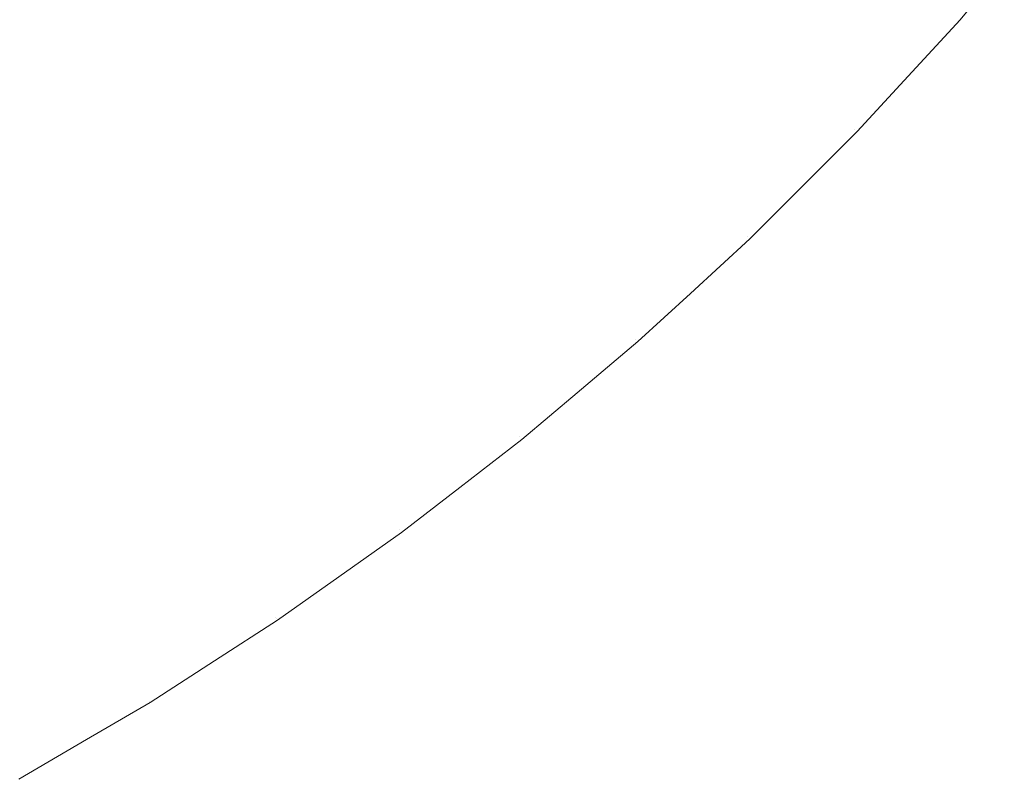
# Model space of a CAD drawing. Header units: centimetres. Extents: x -26 to 27.3, y -25.3 to -23.5.
# Tile 170 of 200: x 27.2581 to 27.2857, y -25.2472 to -25.226. Entities that reach past the tile are written whole.
import ezdxf

# ---------------------------------------------------------------- set-up
doc = ezdxf.new("R2010")
doc.units = ezdxf.units.CM
doc.header["$LTSCALE"] = 2.54
doc.layers.add('Lucido design-1', color=7, linetype='Continuous')

# ---------------------------------------------------------------- blocks, each defined once
blk = doc.blocks.new('Gruppo-4-1')
at = {"color": 7, "linetype": 'Continuous', "lineweight": 9}
for points, invisible_edges in [([(27.269007, -25.22213, -349.331997), (27.266311, -25.224605, -349.331997), (27.267664, -25.226143, -349.335655), (27.270424, -25.223608, -349.335655)], 15), ([(27.274439, -25.222267, -349.339392), (27.271732, -25.224974, -349.339392), (27.272931, -25.226224, -349.343202), (27.275689, -25.223466, -349.343202)], 15), ([(27.281252, -25.223167, -350.011411), (27.278502, -25.226162, -350.011411), (27.277588, -25.225286, -350.015332), (27.280302, -25.222331, -350.015332)], 15), ([(27.28056, -25.222558, -349.35101), (27.277836, -25.225523, -349.35101), (27.278729, -25.22638, -349.354995), (27.281489, -25.223376, -349.354995)], 15), ([(27.26608, -25.224342, -350.033928), (27.263293, -25.226692, -350.033928), (27.261929, -25.225002, -350.037403), (27.264645, -25.222712, -350.037403)], 15), ([(27.264857, -25.222953, -349.328425), (27.26213, -25.225251, -349.328425), (27.263513, -25.226964, -349.331997), (27.266311, -25.224605, -349.331997)], 15), ([(27.261929, -25.225002, -350.037403), (27.259118, -25.227174, -350.037403), (27.257744, -25.225316, -350.040783), (27.260477, -25.223204, -350.040783)], 15), ([(27.27656, -25.224301, -350.019194), (27.273766, -25.227095, -350.019194), (27.272672, -25.225954, -350.02299), (27.275419, -25.223207, -350.02299)], 15), ([(27.282081, -25.223896, -350.007438), (27.279298, -25.226925, -350.007438), (27.278502, -25.226162, -350.011411), (27.281252, -25.223167, -350.011411)], 15), ([(27.260653, -25.223421, -349.324944), (27.25791, -25.225541, -349.324944), (27.259309, -25.227432, -349.328425), (27.26213, -25.225251, -349.328425)], 15), ([(27.271472, -25.224702, -350.026716), (27.268666, -25.22728, -350.026716), (27.267421, -25.225866, -350.030363), (27.270169, -25.223342, -350.030363)], 15), ([(27.275689, -25.223466, -349.343202), (27.272931, -25.226224, -349.343202), (27.274016, -25.227356, -349.347077), (27.276822, -25.224551, -349.347077)], 15), ([(27.281489, -25.223376, -349.354995), (27.278729, -25.22638, -349.354995), (27.279502, -25.22712, -349.359025), (27.282292, -25.224083, -349.359025)], 15), ([(27.270424, -25.223608, -349.335655), (27.267664, -25.226143, -349.335655), (27.268914, -25.227562, -349.339392), (27.271732, -25.224974, -349.339392)], 15), ([(27.282786, -25.224517, -350.00342), (27.279977, -25.227575, -350.00342), (27.279298, -25.226925, -350.007438), (27.282081, -25.223896, -350.007438)], 15), ([(27.277588, -25.225286, -350.015332), (27.274751, -25.228123, -350.015332), (27.273766, -25.227095, -350.019194), (27.27656, -25.224301, -350.019194)], 15), ([(27.282292, -25.224083, -349.359025), (27.279502, -25.22712, -349.359025), (27.280152, -25.227743, -349.363092), (27.282968, -25.224677, -349.363092)], 15), ([(27.267421, -25.225866, -350.030363), (27.264569, -25.228271, -350.030363), (27.263293, -25.226692, -350.033928), (27.26608, -25.224342, -350.033928)], 15), ([(27.266311, -25.224605, -349.331997), (27.263513, -25.226964, -349.331997), (27.2648, -25.228558, -349.335655), (27.267664, -25.226143, -349.335655)], 15), ([(27.276822, -25.224551, -349.347077), (27.274016, -25.227356, -349.347077), (27.274988, -25.228371, -349.35101), (27.277836, -25.225523, -349.35101)], 15), ([(27.283367, -25.225028, -349.999363), (27.280535, -25.228111, -349.999363), (27.279977, -25.227575, -350.00342), (27.282786, -25.224517, -350.00342)], 15), ([(27.28442, -25.225955, -349.982667), (27.285658, -25.224488, -349.982667), (27.285658, -25.224488, -349.382667), (27.28442, -25.225955, -349.382667)], 10), ([(27.272672, -25.225954, -350.02299), (27.269811, -25.228582, -350.02299), (27.268666, -25.22728, -350.026716), (27.271472, -25.224702, -350.026716)], 15), ([(27.282968, -25.224677, -349.363092), (27.280152, -25.227743, -349.363092), (27.280679, -25.228248, -349.367189), (27.283516, -25.225159, -349.367189)], 15), ([(27.263293, -25.226692, -350.033928), (27.260409, -25.228921, -350.033928), (27.259118, -25.227174, -350.037403), (27.261929, -25.225002, -350.037403)], 15), ([(27.271732, -25.224974, -349.339392), (27.268914, -25.227562, -349.339392), (27.270058, -25.228862, -349.343202), (27.272931, -25.226224, -349.343202)], 15), ([(27.283821, -25.225428, -349.995273), (27.280973, -25.22853, -349.995273), (27.280535, -25.228111, -349.999363), (27.283367, -25.225028, -349.999363)], 15), ([(27.283516, -25.225159, -349.367189), (27.280679, -25.228248, -349.367189), (27.281082, -25.228634, -349.37131), (27.283935, -25.225528, -349.37131)], 15), ([(27.259118, -25.227174, -350.037403), (27.256217, -25.229226, -350.037403), (27.254923, -25.227311, -350.040783), (27.257744, -25.225316, -350.040783)], 15), ([(27.26213, -25.225251, -349.328425), (27.259309, -25.227432, -349.328425), (27.260618, -25.229203, -349.331997), (27.263513, -25.226964, -349.331997)], 15), ([(27.278502, -25.226162, -350.011411), (27.275627, -25.229037, -350.011411), (27.274751, -25.228123, -350.015332), (27.277588, -25.225286, -350.015332)], 15), ([(27.284149, -25.225717, -349.991159), (27.281288, -25.228832, -349.991159), (27.280973, -25.22853, -349.995273), (27.283821, -25.225428, -349.995273)], 15), ([(27.25791, -25.225541, -349.324944), (27.25508, -25.227543, -349.324944), (27.256397, -25.229492, -349.328425), (27.259309, -25.227432, -349.328425)], 15), ([(27.277836, -25.225523, -349.35101), (27.274988, -25.228371, -349.35101), (27.275845, -25.229264, -349.354995), (27.278729, -25.22638, -349.354995)], 15), ([(27.283935, -25.225528, -349.37131), (27.281082, -25.228634, -349.37131), (27.28136, -25.228901, -349.375446), (27.284224, -25.225783, -349.375446)], 15), ([(27.268666, -25.22728, -350.026716), (27.265752, -25.229737, -350.026716), (27.264569, -25.228271, -350.030363), (27.267421, -25.225866, -350.030363)], 15), ([(27.273766, -25.227095, -350.019194), (27.270855, -25.229768, -350.019194), (27.269811, -25.228582, -350.02299), (27.272672, -25.225954, -350.02299)], 15), ([(27.284349, -25.225893, -349.987027), (27.28148, -25.229016, -349.987027), (27.281288, -25.228832, -349.991159), (27.284149, -25.225717, -349.991159)], 15), ([(27.284224, -25.225783, -349.375446), (27.28136, -25.228901, -349.375446), (27.281514, -25.229049, -349.379592), (27.284385, -25.225924, -349.379592)], 15), ([(27.28148, -25.229016, -349.987027), (27.284349, -25.225893, -349.987027), (27.28442, -25.225955, -349.982667), (27.28286, -25.227655, -349.982667)], 11), ([(27.28286, -25.227655, -349.382667), (27.28442, -25.225955, -349.382667), (27.284385, -25.225924, -349.379592), (27.281514, -25.229049, -349.379592)], 14), ([(27.28442, -25.225955, -349.382667), (27.28286, -25.227655, -349.382667), (27.28286, -25.227655, -349.982667), (27.28442, -25.225955, -349.982667)], 10), ([(27.267664, -25.226143, -349.335655), (27.2648, -25.228558, -349.335655), (27.265988, -25.230029, -349.339392), (27.268914, -25.227562, -349.339392)], 15), ([(27.272931, -25.226224, -349.343202), (27.270058, -25.228862, -349.343202), (27.271095, -25.23004, -349.347077), (27.274016, -25.227356, -349.347077)], 15), ([(27.279298, -25.226925, -350.007438), (27.27639, -25.229833, -350.007438), (27.275627, -25.229037, -350.011411), (27.278502, -25.226162, -350.011411)], 15), ([(27.278729, -25.22638, -349.354995), (27.275845, -25.229264, -349.354995), (27.276585, -25.230037, -349.359025), (27.279502, -25.22712, -349.359025)], 15), ([(27.264569, -25.228271, -350.030363), (27.261617, -25.230553, -350.030363), (27.260409, -25.228921, -350.033928), (27.263293, -25.226692, -350.033928)], 15), ([(27.263513, -25.226964, -349.331997), (27.260618, -25.229203, -349.331997), (27.261836, -25.230849, -349.335655), (27.2648, -25.228558, -349.335655)], 15), ([(27.279977, -25.227575, -350.00342), (27.27704, -25.230512, -350.00342), (27.27639, -25.229833, -350.007438), (27.279298, -25.226925, -350.007438)], 15), ([(27.260409, -25.228921, -350.033928), (27.257434, -25.231026, -350.033928), (27.256217, -25.229226, -350.037403), (27.259118, -25.227174, -350.037403)], 15), ([(27.269811, -25.228582, -350.02299), (27.266841, -25.231086, -350.02299), (27.265752, -25.229737, -350.026716), (27.268666, -25.22728, -350.026716)], 15), ([(27.274751, -25.228123, -350.015332), (27.271796, -25.230837, -350.015332), (27.270855, -25.229768, -350.019194), (27.273766, -25.227095, -350.019194)], 15), ([(27.274016, -25.227356, -349.347077), (27.271095, -25.23004, -349.347077), (27.272023, -25.231095, -349.35101), (27.274988, -25.228371, -349.35101)], 15), ([(27.279502, -25.22712, -349.359025), (27.276585, -25.230037, -349.359025), (27.277208, -25.230687, -349.363092), (27.280152, -25.227743, -349.363092)], 15), ([(27.259309, -25.227432, -349.328425), (27.256397, -25.229492, -349.328425), (27.25763, -25.231316, -349.331997), (27.260618, -25.229203, -349.331997)], 15), ([(27.268914, -25.227562, -349.339392), (27.265988, -25.230029, -349.339392), (27.267076, -25.231376, -349.343202), (27.270058, -25.228862, -349.343202)], 15), ([(27.280535, -25.228111, -349.999363), (27.277576, -25.23107, -349.999363), (27.27704, -25.230512, -350.00342), (27.279977, -25.227575, -350.00342)], 15), ([(27.280152, -25.227743, -349.363092), (27.277208, -25.230687, -349.363092), (27.277713, -25.231214, -349.367189), (27.280679, -25.228248, -349.367189)], 15), ([(27.28286, -25.227655, -349.982667), (27.281549, -25.229082, -349.982667), (27.28148, -25.229016, -349.987027)], 10), ([(27.281514, -25.229049, -349.379592), (27.281549, -25.229082, -349.382667), (27.28286, -25.227655, -349.382667)], 9), ([(27.281549, -25.229082, -349.982667), (27.28286, -25.227655, -349.982667), (27.28286, -25.227655, -349.382667), (27.281549, -25.229082, -349.382667)], 10), ([(27.275627, -25.229037, -350.011411), (27.272632, -25.231787, -350.011411), (27.271796, -25.230837, -350.015332), (27.274751, -25.228123, -350.015332)], 15), ([(27.280973, -25.22853, -349.995273), (27.277995, -25.231508, -349.995273), (27.277576, -25.23107, -349.999363), (27.280535, -25.228111, -349.999363)], 15), ([(27.265752, -25.229737, -350.026716), (27.262737, -25.232067, -350.026716), (27.261617, -25.230553, -350.030363), (27.264569, -25.228271, -350.030363)], 15), ([(27.274988, -25.228371, -349.35101), (27.272023, -25.231095, -349.35101), (27.272841, -25.232024, -349.354995), (27.275845, -25.229264, -349.354995)], 15), ([(27.280679, -25.228248, -349.367189), (27.277713, -25.231214, -349.367189), (27.278099, -25.231616, -349.37131), (27.281082, -25.228634, -349.37131)], 15), ([(27.2648, -25.228558, -349.335655), (27.261836, -25.230849, -349.335655), (27.26296, -25.23237, -349.339392), (27.265988, -25.230029, -349.339392)], 15), ([(27.270855, -25.229768, -350.019194), (27.267834, -25.232315, -350.019194), (27.266841, -25.231086, -350.02299), (27.269811, -25.228582, -350.02299)], 15), ([(27.281288, -25.228832, -349.991159), (27.278297, -25.231823, -349.991159), (27.277995, -25.231508, -349.995273), (27.280973, -25.22853, -349.995273)], 15), ([(27.281082, -25.228634, -349.37131), (27.278099, -25.231616, -349.37131), (27.278366, -25.231895, -349.375446), (27.28136, -25.228901, -349.375446)], 15), ([(27.261617, -25.230553, -350.030363), (27.25857, -25.232707, -350.030363), (27.257434, -25.231026, -350.033928), (27.260409, -25.228921, -350.033928)], 15), ([(27.270058, -25.228862, -349.343202), (27.267076, -25.231376, -349.343202), (27.268062, -25.232597, -349.347077), (27.271095, -25.23004, -349.347077)], 15), ([(27.28148, -25.229016, -349.987027), (27.278481, -25.232015, -349.987027), (27.278297, -25.231823, -349.991159), (27.281288, -25.228832, -349.991159)], 15), ([(27.28136, -25.228901, -349.375446), (27.278366, -25.231895, -349.375446), (27.278514, -25.232049, -349.379592), (27.281514, -25.229049, -349.379592)], 15), ([(27.260618, -25.229203, -349.331997), (27.25763, -25.231316, -349.331997), (27.258777, -25.233013, -349.335655), (27.261836, -25.230849, -349.335655)], 15), ([(27.27639, -25.229833, -350.007438), (27.273361, -25.232616, -350.007438), (27.272632, -25.231787, -350.011411), (27.275627, -25.229037, -350.011411)], 15), ([(27.275845, -25.229264, -349.354995), (27.272841, -25.232024, -349.354995), (27.273548, -25.232827, -349.359025), (27.276585, -25.230037, -349.359025)], 15), ([(27.278481, -25.232015, -349.987027), (27.28148, -25.229016, -349.987027), (27.281549, -25.229082, -349.982667), (27.279933, -25.230697, -349.982667)], 11), ([(27.279933, -25.230697, -349.382667), (27.281549, -25.229082, -349.382667), (27.281514, -25.229049, -349.379592), (27.278514, -25.232049, -349.379592)], 14), ([(27.281549, -25.229082, -349.382667), (27.279933, -25.230697, -349.382667), (27.279933, -25.230697, -349.982667), (27.281549, -25.229082, -349.982667)], 10), ([(27.266841, -25.231086, -350.02299), (27.263768, -25.233461, -350.02299), (27.262737, -25.232067, -350.026716), (27.265752, -25.229737, -350.026716)], 15), ([(27.271796, -25.230837, -350.015332), (27.268729, -25.233424, -350.015332), (27.267834, -25.232315, -350.019194), (27.270855, -25.229768, -350.019194)], 15), ([(27.27704, -25.230512, -350.00342), (27.273982, -25.233321, -350.00342), (27.273361, -25.232616, -350.007438), (27.27639, -25.229833, -350.007438)], 15), ([(27.265988, -25.230029, -349.339392), (27.26296, -25.23237, -349.339392), (27.26399, -25.233762, -349.343202), (27.267076, -25.231376, -349.343202)], 15), ([(27.271095, -25.23004, -349.347077), (27.268062, -25.232597, -349.347077), (27.268944, -25.23369, -349.35101), (27.272023, -25.231095, -349.35101)], 15), ([(27.276585, -25.230037, -349.359025), (27.273548, -25.232827, -349.359025), (27.274142, -25.233503, -349.363092), (27.277208, -25.230687, -349.363092)], 15), ([(27.262737, -25.232067, -350.026716), (27.259625, -25.234268, -350.026716), (27.25857, -25.232707, -350.030363), (27.261617, -25.230553, -350.030363)], 15), ([(27.277576, -25.23107, -349.999363), (27.274493, -25.233902, -349.999363), (27.273982, -25.233321, -350.00342), (27.27704, -25.230512, -350.00342)], 15), ([(27.261836, -25.230849, -349.335655), (27.258777, -25.233013, -349.335655), (27.259836, -25.23458, -349.339392), (27.26296, -25.23237, -349.339392)], 15), ([(27.272632, -25.231787, -350.011411), (27.269524, -25.234408, -350.011411), (27.268729, -25.233424, -350.015332), (27.271796, -25.230837, -350.015332)], 15), ([(27.277208, -25.230687, -349.363092), (27.274142, -25.233503, -349.363092), (27.274624, -25.234051, -349.367189), (27.277713, -25.231214, -349.367189)], 15), ([(27.279933, -25.230697, -349.982667), (27.278547, -25.232084, -349.982667), (27.278481, -25.232015, -349.987027)], 10), ([(27.278514, -25.232049, -349.379592), (27.278547, -25.232084, -349.382667), (27.279933, -25.230697, -349.382667)], 9), ([(27.278547, -25.232084, -349.982667), (27.279933, -25.230697, -349.982667), (27.279933, -25.230697, -349.382667), (27.278547, -25.232084, -349.382667)], 10), ([(27.25857, -25.232707, -350.030363), (27.255435, -25.234731, -350.030363), (27.254371, -25.233002, -350.033928), (27.257434, -25.231026, -350.033928)], 15), ([(27.267834, -25.232315, -350.019194), (27.264707, -25.234732, -350.019194), (27.263768, -25.233461, -350.02299), (27.266841, -25.231086, -350.02299)], 15), ([(27.272023, -25.231095, -349.35101), (27.268944, -25.23369, -349.35101), (27.269722, -25.234653, -349.354995), (27.272841, -25.232024, -349.354995)], 15), ([(27.277995, -25.231508, -349.995273), (27.274893, -25.234356, -349.995273), (27.274493, -25.233902, -349.999363), (27.277576, -25.23107, -349.999363)], 15), ([(27.277713, -25.231214, -349.367189), (27.274624, -25.234051, -349.367189), (27.274993, -25.23447, -349.37131), (27.278099, -25.231616, -349.37131)], 15), ([(27.25763, -25.231316, -349.331997), (27.254555, -25.2333, -349.331997), (27.255629, -25.235044, -349.335655), (27.258777, -25.233013, -349.335655)], 15), ([(27.267076, -25.231376, -349.343202), (27.26399, -25.233762, -349.343202), (27.264923, -25.235023, -349.347077), (27.268062, -25.232597, -349.347077)], 15), ([(27.278297, -25.231823, -349.991159), (27.275182, -25.234684, -349.991159), (27.274893, -25.234356, -349.995273), (27.277995, -25.231508, -349.995273)], 15), ([(27.278099, -25.231616, -349.37131), (27.274993, -25.23447, -349.37131), (27.275248, -25.234759, -349.375446), (27.278366, -25.231895, -349.375446)], 15), ([(27.273361, -25.232616, -350.007438), (27.270217, -25.235267, -350.007438), (27.269524, -25.234408, -350.011411), (27.272632, -25.231787, -350.011411)], 15), ([(27.272841, -25.232024, -349.354995), (27.269722, -25.234653, -349.354995), (27.270394, -25.235486, -349.359025), (27.273548, -25.232827, -349.359025)], 15), ([(27.278481, -25.232015, -349.987027), (27.275358, -25.234884, -349.987027), (27.275182, -25.234684, -349.991159), (27.278297, -25.231823, -349.991159)], 15), ([(27.278366, -25.231895, -349.375446), (27.275248, -25.234759, -349.375446), (27.275389, -25.23492, -349.379592), (27.278514, -25.232049, -349.379592)], 15), ([(27.275358, -25.234884, -349.987027), (27.278481, -25.232015, -349.987027), (27.278547, -25.232084, -349.982667), (27.276885, -25.23361, -349.982667)], 11), ([(27.263768, -25.233461, -350.02299), (27.260596, -25.235705, -350.02299), (27.259625, -25.234268, -350.026716), (27.262737, -25.232067, -350.026716)], 15), ([(27.268729, -25.233424, -350.015332), (27.265554, -25.235877, -350.015332), (27.264707, -25.234732, -350.019194), (27.267834, -25.232315, -350.019194)], 15), ([(27.276885, -25.23361, -349.382667), (27.278547, -25.232084, -349.382667), (27.278514, -25.232049, -349.379592), (27.275389, -25.23492, -349.379592)], 14), ([(27.278547, -25.232084, -349.382667), (27.276885, -25.23361, -349.382667), (27.276885, -25.23361, -349.982667), (27.278547, -25.232084, -349.982667)], 10), ([(27.26296, -25.23237, -349.339392), (27.259836, -25.23458, -349.339392), (27.260805, -25.236014, -349.343202), (27.26399, -25.233762, -349.343202)], 15), ([(27.259625, -25.234268, -350.026716), (27.256423, -25.236335, -350.026716), (27.255435, -25.234731, -350.030363), (27.25857, -25.232707, -350.030363)], 15), ([(27.268062, -25.232597, -349.347077), (27.264923, -25.235023, -349.347077), (27.265758, -25.236153, -349.35101), (27.268944, -25.23369, -349.35101)], 15), ([(27.273982, -25.233321, -350.00342), (27.270807, -25.235998, -350.00342), (27.270217, -25.235267, -350.007438), (27.273361, -25.232616, -350.007438)], 15), ([(27.273548, -25.232827, -349.359025), (27.270394, -25.235486, -349.359025), (27.27096, -25.236186, -349.363092), (27.274142, -25.233503, -349.363092)], 15), ([(27.258777, -25.233013, -349.335655), (27.255629, -25.235044, -349.335655), (27.25662, -25.236655, -349.339392), (27.259836, -25.23458, -349.339392)], 15), ([(27.274493, -25.233902, -349.999363), (27.271293, -25.236599, -349.999363), (27.270807, -25.235998, -350.00342), (27.273982, -25.233321, -350.00342)], 15), ([(27.264707, -25.234732, -350.019194), (27.261481, -25.237014, -350.019194), (27.260596, -25.235705, -350.02299), (27.263768, -25.233461, -350.02299)], 15), ([(27.269524, -25.234408, -350.011411), (27.266307, -25.236895, -350.011411), (27.265554, -25.235877, -350.015332), (27.268729, -25.233424, -350.015332)], 15), ([(27.268944, -25.23369, -349.35101), (27.265758, -25.236153, -349.35101), (27.266494, -25.237148, -349.354995), (27.269722, -25.234653, -349.354995)], 15), ([(27.274142, -25.233503, -349.363092), (27.27096, -25.236186, -349.363092), (27.271418, -25.236754, -349.367189), (27.274624, -25.234051, -349.367189)], 15), ([(27.276885, -25.23361, -349.982667), (27.27542, -25.234955, -349.982667), (27.275358, -25.234884, -349.987027)], 10), ([(27.275389, -25.23492, -349.379592), (27.27542, -25.234955, -349.382667), (27.276885, -25.23361, -349.382667)], 9), ([(27.27542, -25.234955, -349.982667), (27.276885, -25.23361, -349.982667), (27.276885, -25.23361, -349.382667), (27.27542, -25.234955, -349.382667)], 10), ([(27.26399, -25.233762, -349.343202), (27.260805, -25.236014, -349.343202), (27.261684, -25.237314, -349.347077), (27.264923, -25.235023, -349.347077)], 15), ([(27.274893, -25.234356, -349.995273), (27.271674, -25.237071, -349.995273), (27.271293, -25.236599, -349.999363), (27.274493, -25.233902, -349.999363)], 15), ([(27.274624, -25.234051, -349.367189), (27.271418, -25.236754, -349.367189), (27.271769, -25.237188, -349.37131), (27.274993, -25.23447, -349.37131)], 15), ([(27.260596, -25.235705, -350.02299), (27.257332, -25.237811, -350.02299), (27.256423, -25.236335, -350.026716), (27.259625, -25.234268, -350.026716)], 15), ([(27.270217, -25.235267, -350.007438), (27.266963, -25.237782, -350.007438), (27.266307, -25.236895, -350.011411), (27.269524, -25.234408, -350.011411)], 15), ([(27.275182, -25.234684, -349.991159), (27.271948, -25.237411, -349.991159), (27.271674, -25.237071, -349.995273), (27.274893, -25.234356, -349.995273)], 15), ([(27.274993, -25.23447, -349.37131), (27.271769, -25.237188, -349.37131), (27.272011, -25.237488, -349.375446), (27.275248, -25.234759, -349.375446)], 15), ([(27.259836, -25.23458, -349.339392), (27.25662, -25.236655, -349.339392), (27.257528, -25.238129, -349.343202), (27.260805, -25.236014, -349.343202)], 15), ([(27.265554, -25.235877, -350.015332), (27.262279, -25.238194, -350.015332), (27.261481, -25.237014, -350.019194), (27.264707, -25.234732, -350.019194)], 15), ([(27.269722, -25.234653, -349.354995), (27.266494, -25.237148, -349.354995), (27.267131, -25.238008, -349.359025), (27.270394, -25.235486, -349.359025)], 15), ([(27.275358, -25.234884, -349.987027), (27.272115, -25.237618, -349.987027), (27.271948, -25.237411, -349.991159), (27.275182, -25.234684, -349.991159)], 15), ([(27.275248, -25.234759, -349.375446), (27.272011, -25.237488, -349.375446), (27.272145, -25.237655, -349.379592), (27.275389, -25.23492, -349.379592)], 15), ([(27.264923, -25.235023, -349.347077), (27.261684, -25.237314, -349.347077), (27.262471, -25.238478, -349.35101), (27.265758, -25.236153, -349.35101)], 15), ([(27.272115, -25.237618, -349.987027), (27.275358, -25.234884, -349.987027), (27.27542, -25.234955, -349.982667), (27.273719, -25.236389, -349.982667)], 11), ([(27.273719, -25.236389, -349.382667), (27.27542, -25.234955, -349.382667), (27.275389, -25.23492, -349.379592), (27.272145, -25.237655, -349.379592)], 14), ([(27.27542, -25.234955, -349.382667), (27.273719, -25.236389, -349.382667), (27.273719, -25.236389, -349.982667), (27.27542, -25.234955, -349.982667)], 10), ([(27.270807, -25.235998, -350.00342), (27.267522, -25.238537, -350.00342), (27.266963, -25.237782, -350.007438), (27.270217, -25.235267, -350.007438)], 15), ([(27.270394, -25.235486, -349.359025), (27.267131, -25.238008, -349.359025), (27.267666, -25.238732, -349.363092), (27.27096, -25.236186, -349.363092)], 15), ([(27.261481, -25.237014, -350.019194), (27.258161, -25.239157, -350.019194), (27.257332, -25.237811, -350.02299), (27.260596, -25.235705, -350.02299)], 15), ([(27.266307, -25.236895, -350.011411), (27.262987, -25.239242, -350.011411), (27.262279, -25.238194, -350.015332), (27.265554, -25.235877, -350.015332)], 15), ([(27.260805, -25.236014, -349.343202), (27.257528, -25.238129, -349.343202), (27.258351, -25.239465, -349.347077), (27.261684, -25.237314, -349.347077)], 15), ([(27.265758, -25.236153, -349.35101), (27.262471, -25.238478, -349.35101), (27.263164, -25.239504, -349.354995), (27.266494, -25.237148, -349.354995)], 15), ([(27.271293, -25.236599, -349.999363), (27.267982, -25.239159, -349.999363), (27.267522, -25.238537, -350.00342), (27.270807, -25.235998, -350.00342)], 15), ([(27.27096, -25.236186, -349.363092), (27.267666, -25.238732, -349.363092), (27.2681, -25.239319, -349.367189), (27.271418, -25.236754, -349.367189)], 15), ([(27.273719, -25.236389, -349.982667), (27.272175, -25.237692, -349.982667), (27.272115, -25.237618, -349.987027)], 10), ([(27.272145, -25.237655, -349.379592), (27.272175, -25.237692, -349.382667), (27.273719, -25.236389, -349.382667)], 9), ([(27.272175, -25.237692, -349.982667), (27.273719, -25.236389, -349.982667), (27.273719, -25.236389, -349.382667), (27.272175, -25.237692, -349.382667)], 10), ([(27.271674, -25.237071, -349.995273), (27.268342, -25.239646, -349.995273), (27.267982, -25.239159, -349.999363), (27.271293, -25.236599, -349.999363)], 15), ([(27.266963, -25.237782, -350.007438), (27.263605, -25.240157, -350.007438), (27.262987, -25.239242, -350.011411), (27.266307, -25.236895, -350.011411)], 15), ([(27.271418, -25.236754, -349.367189), (27.2681, -25.239319, -349.367189), (27.268432, -25.239768, -349.37131), (27.271769, -25.237188, -349.37131)], 15), ([(27.262279, -25.238194, -350.015332), (27.258908, -25.24037, -350.015332), (27.258161, -25.239157, -350.019194), (27.261481, -25.237014, -350.019194)], 15), ([(27.266494, -25.237148, -349.354995), (27.263164, -25.239504, -349.354995), (27.263763, -25.24039, -349.359025), (27.267131, -25.238008, -349.359025)], 15), ([(27.271948, -25.237411, -349.991159), (27.268602, -25.239997, -349.991159), (27.268342, -25.239646, -349.995273), (27.271674, -25.237071, -349.995273)], 15), ([(27.271769, -25.237188, -349.37131), (27.268432, -25.239768, -349.37131), (27.268661, -25.240078, -349.375446), (27.272011, -25.237488, -349.375446)], 15), ([(27.261684, -25.237314, -349.347077), (27.258351, -25.239465, -349.347077), (27.259087, -25.240662, -349.35101), (27.262471, -25.238478, -349.35101)], 15), ([(27.272115, -25.237618, -349.987027), (27.26876, -25.240211, -349.987027), (27.268602, -25.239997, -349.991159), (27.271948, -25.237411, -349.991159)], 15), ([(27.272011, -25.237488, -349.375446), (27.268661, -25.240078, -349.375446), (27.268788, -25.24025, -349.379592), (27.272145, -25.237655, -349.379592)], 15), ([(27.258161, -25.239157, -350.019194), (27.254753, -25.241157, -350.019194), (27.253982, -25.239777, -350.02299), (27.257332, -25.237811, -350.02299)], 15), ([(27.267522, -25.238537, -350.00342), (27.264131, -25.240935, -350.00342), (27.263605, -25.240157, -350.007438), (27.266963, -25.237782, -350.007438)], 15), ([(27.26876, -25.240211, -349.987027), (27.272115, -25.237618, -349.987027), (27.272175, -25.237692, -349.982667), (27.270443, -25.23903, -349.982667)], 11), ([(27.270443, -25.23903, -349.382667), (27.272175, -25.237692, -349.382667), (27.272145, -25.237655, -349.379592), (27.268788, -25.24025, -349.379592)], 14), ([(27.272175, -25.237692, -349.382667), (27.270443, -25.23903, -349.382667), (27.270443, -25.23903, -349.982667), (27.272175, -25.237692, -349.982667)], 10), ([(27.267131, -25.238008, -349.359025), (27.263763, -25.24039, -349.359025), (27.264267, -25.241136, -349.363092), (27.267666, -25.238732, -349.363092)], 15), ([(27.257528, -25.238129, -349.343202), (27.254164, -25.240103, -349.343202), (27.254929, -25.241473, -349.347077), (27.258351, -25.239465, -349.347077)], 15), ([(27.262987, -25.239242, -350.011411), (27.259571, -25.241447, -350.011411), (27.258908, -25.24037, -350.015332), (27.262279, -25.238194, -350.015332)], 15), ([(27.262471, -25.238478, -349.35101), (27.259087, -25.240662, -349.35101), (27.259736, -25.241716, -349.354995), (27.263164, -25.239504, -349.354995)], 15), ([(27.267982, -25.239159, -349.999363), (27.264564, -25.241576, -349.999363), (27.264131, -25.240935, -350.00342), (27.267522, -25.238537, -350.00342)], 15), ([(27.267666, -25.238732, -349.363092), (27.264267, -25.241136, -349.363092), (27.264676, -25.241741, -349.367189), (27.2681, -25.239319, -349.367189)], 15), ([(27.258908, -25.24037, -350.015332), (27.255447, -25.2424, -350.015332), (27.254753, -25.241157, -350.019194), (27.258161, -25.239157, -350.019194)], 15), ([(27.268342, -25.239646, -349.995273), (27.264904, -25.242078, -349.995273), (27.264564, -25.241576, -349.999363), (27.267982, -25.239159, -349.999363)], 15), ([(27.270443, -25.23903, -349.982667), (27.268816, -25.240288, -349.982667), (27.26876, -25.240211, -349.987027)], 10), ([(27.268788, -25.24025, -349.379592), (27.268816, -25.240288, -349.382667), (27.270443, -25.23903, -349.382667)], 9), ([(27.268816, -25.240288, -349.982667), (27.270443, -25.23903, -349.982667), (27.270443, -25.23903, -349.382667), (27.268816, -25.240288, -349.382667)], 10), ([(27.258351, -25.239465, -349.347077), (27.254929, -25.241473, -349.347077), (27.255614, -25.2427, -349.35101), (27.259087, -25.240662, -349.35101)], 15), ([(27.263605, -25.240157, -350.007438), (27.26015, -25.242387, -350.007438), (27.259571, -25.241447, -350.011411), (27.262987, -25.239242, -350.011411)], 15), ([(27.2681, -25.239319, -349.367189), (27.264676, -25.241741, -349.367189), (27.264988, -25.242203, -349.37131), (27.268432, -25.239768, -349.37131)], 15), ([(27.263164, -25.239504, -349.354995), (27.259736, -25.241716, -349.354995), (27.260297, -25.242627, -349.359025), (27.263763, -25.24039, -349.359025)], 15), ([(27.268602, -25.239997, -349.991159), (27.265148, -25.24244, -349.991159), (27.264904, -25.242078, -349.995273), (27.268342, -25.239646, -349.995273)], 15), ([(27.268432, -25.239768, -349.37131), (27.264988, -25.242203, -349.37131), (27.265204, -25.242523, -349.375446), (27.268661, -25.240078, -349.375446)], 15), ([(27.26876, -25.240211, -349.987027), (27.265297, -25.24266, -349.987027), (27.265148, -25.24244, -349.991159), (27.268602, -25.239997, -349.991159)], 15), ([(27.264131, -25.240935, -350.00342), (27.260642, -25.243187, -350.00342), (27.26015, -25.242387, -350.007438), (27.263605, -25.240157, -350.007438)], 15), ([(27.268661, -25.240078, -349.375446), (27.265204, -25.242523, -349.375446), (27.265324, -25.2427, -349.379592), (27.268788, -25.24025, -349.379592)], 15), ([(27.265297, -25.24266, -349.987027), (27.26876, -25.240211, -349.987027), (27.268816, -25.240288, -349.982667), (27.267062, -25.241528, -349.982667)], 11), ([(27.267062, -25.241528, -349.382667), (27.268816, -25.240288, -349.382667), (27.268788, -25.24025, -349.379592), (27.265324, -25.2427, -349.379592)], 14), ([(27.268816, -25.240288, -349.382667), (27.267062, -25.241528, -349.382667), (27.267062, -25.241528, -349.982667), (27.268816, -25.240288, -349.982667)], 10), ([(27.259571, -25.241447, -350.011411), (27.256064, -25.243505, -350.011411), (27.255447, -25.2424, -350.015332), (27.258908, -25.24037, -350.015332)], 15), ([(27.263763, -25.24039, -349.359025), (27.260297, -25.242627, -349.359025), (27.260769, -25.243394, -349.363092), (27.264267, -25.241136, -349.363092)], 15), ([(27.259087, -25.240662, -349.35101), (27.255614, -25.2427, -349.35101), (27.256218, -25.24378, -349.354995), (27.259736, -25.241716, -349.354995)], 15), ([(27.264564, -25.241576, -349.999363), (27.261048, -25.243846, -349.999363), (27.260642, -25.243187, -350.00342), (27.264131, -25.240935, -350.00342)], 15), ([(27.264267, -25.241136, -349.363092), (27.260769, -25.243394, -349.363092), (27.261152, -25.244015, -349.367189), (27.264676, -25.241741, -349.367189)], 15), ([(27.26015, -25.242387, -350.007438), (27.256602, -25.244468, -350.007438), (27.256064, -25.243505, -350.011411), (27.259571, -25.241447, -350.011411)], 15), ([(27.264904, -25.242078, -349.995273), (27.261365, -25.244362, -349.995273), (27.261048, -25.243846, -349.999363), (27.264564, -25.241576, -349.999363)], 15), ([(27.267062, -25.241528, -349.982667), (27.26535, -25.242739, -349.982667), (27.265297, -25.24266, -349.987027)], 10), ([(27.265324, -25.2427, -349.379592), (27.26535, -25.242739, -349.382667), (27.267062, -25.241528, -349.382667)], 9), ([(27.26535, -25.242739, -349.982667), (27.267062, -25.241528, -349.982667), (27.267062, -25.241528, -349.382667), (27.26535, -25.242739, -349.382667)], 10), ([(27.259736, -25.241716, -349.354995), (27.256218, -25.24378, -349.354995), (27.25674, -25.244714, -349.359025), (27.260297, -25.242627, -349.359025)], 15), ([(27.264676, -25.241741, -349.367189), (27.261152, -25.244015, -349.367189), (27.261445, -25.24449, -349.37131), (27.264988, -25.242203, -349.37131)], 15), ([(27.265148, -25.24244, -349.991159), (27.261594, -25.244733, -349.991159), (27.261365, -25.244362, -349.995273), (27.264904, -25.242078, -349.995273)], 15), ([(27.264988, -25.242203, -349.37131), (27.261445, -25.24449, -349.37131), (27.261647, -25.244819, -349.375446), (27.265204, -25.242523, -349.375446)], 15), ([(27.260642, -25.243187, -350.00342), (27.257061, -25.245289, -350.00342), (27.256602, -25.244468, -350.007438), (27.26015, -25.242387, -350.007438)], 15), ([(27.265297, -25.24266, -349.987027), (27.261734, -25.24496, -349.987027), (27.261594, -25.244733, -349.991159), (27.265148, -25.24244, -349.991159)], 15), ([(27.260297, -25.242627, -349.359025), (27.25674, -25.244714, -349.359025), (27.257179, -25.2455, -349.363092), (27.260769, -25.243394, -349.363092)], 15), ([(27.265204, -25.242523, -349.375446), (27.261647, -25.244819, -349.375446), (27.261759, -25.245001, -349.379592), (27.265324, -25.2427, -349.379592)], 15), ([(27.263583, -25.24388, -349.982667), (27.261784, -25.245041, -349.982667), (27.261734, -25.24496, -349.987027), (27.265297, -25.24266, -349.987027)], 14), ([(27.265324, -25.2427, -349.379592), (27.261759, -25.245001, -349.379592), (27.261784, -25.245041, -349.382667), (27.263583, -25.24388, -349.382667)], 11), ([(27.265297, -25.24266, -349.987027), (27.26535, -25.242739, -349.982667), (27.263583, -25.24388, -349.982667)], 9), ([(27.263583, -25.24388, -349.382667), (27.26535, -25.242739, -349.382667), (27.265324, -25.2427, -349.379592)], 10), ([(27.26535, -25.242739, -349.382667), (27.263583, -25.24388, -349.382667), (27.263583, -25.24388, -349.982667), (27.26535, -25.242739, -349.982667)], 10), ([(27.261048, -25.243846, -349.999363), (27.257438, -25.245964, -349.999363), (27.257061, -25.245289, -350.00342), (27.260642, -25.243187, -350.00342)], 15), ([(27.260769, -25.243394, -349.363092), (27.257179, -25.2455, -349.363092), (27.257535, -25.246137, -349.367189), (27.261152, -25.244015, -349.367189)], 15), ([(27.261365, -25.244362, -349.995273), (27.257733, -25.246493, -349.995273), (27.257438, -25.245964, -349.999363), (27.261048, -25.243846, -349.999363)], 15), ([(27.261152, -25.244015, -349.367189), (27.257535, -25.246137, -349.367189), (27.257807, -25.246625, -349.37131), (27.261445, -25.24449, -349.37131)], 15), ([(27.261784, -25.245041, -349.982667), (27.263583, -25.24388, -349.982667), (27.263583, -25.24388, -349.382667), (27.261784, -25.245041, -349.382667)], 10), ([(27.261594, -25.244733, -349.991159), (27.257946, -25.246874, -349.991159), (27.257733, -25.246493, -349.995273), (27.261365, -25.244362, -349.995273)], 15), ([(27.261445, -25.24449, -349.37131), (27.257807, -25.246625, -349.37131), (27.257995, -25.246962, -349.375446), (27.261647, -25.244819, -349.375446)], 15), ([(27.261734, -25.24496, -349.987027), (27.258076, -25.247106, -349.987027), (27.257946, -25.246874, -349.991159), (27.261594, -25.244733, -349.991159)], 15), ([(27.261647, -25.244819, -349.375446), (27.257995, -25.246962, -349.375446), (27.258099, -25.247148, -349.379592), (27.261759, -25.245001, -349.379592)], 15), ([(27.260011, -25.246081, -349.982667), (27.258122, -25.247189, -349.982667), (27.258076, -25.247106, -349.987027), (27.261734, -25.24496, -349.987027)], 14), ([(27.261734, -25.24496, -349.987027), (27.261784, -25.245041, -349.982667), (27.260011, -25.246081, -349.982667)], 9), ([(27.261759, -25.245001, -349.379592), (27.258099, -25.247148, -349.379592), (27.258122, -25.247189, -349.382667), (27.260011, -25.246081, -349.382667)], 11), ([(27.260011, -25.246081, -349.382667), (27.261784, -25.245041, -349.382667), (27.261759, -25.245001, -349.379592)], 10), ([(27.261784, -25.245041, -349.382667), (27.260011, -25.246081, -349.382667), (27.260011, -25.246081, -349.982667), (27.261784, -25.245041, -349.982667)], 10), ([(27.258122, -25.247189, -349.982667), (27.260011, -25.246081, -349.982667), (27.260011, -25.246081, -349.382667), (27.258122, -25.247189, -349.382667)], 10)]:
    blk.add_3dface(points, dxfattribs=dict(at, invisible_edges=invisible_edges))

msp = doc.modelspace()

# ---------------------------------------------------------------- block references
at = {"layer": 'Lucido design-1', "color": 7}
msp.add_blockref('Gruppo-4-1', (0, 0), dxfattribs=at)

doc.saveas('drawing.dxf')
